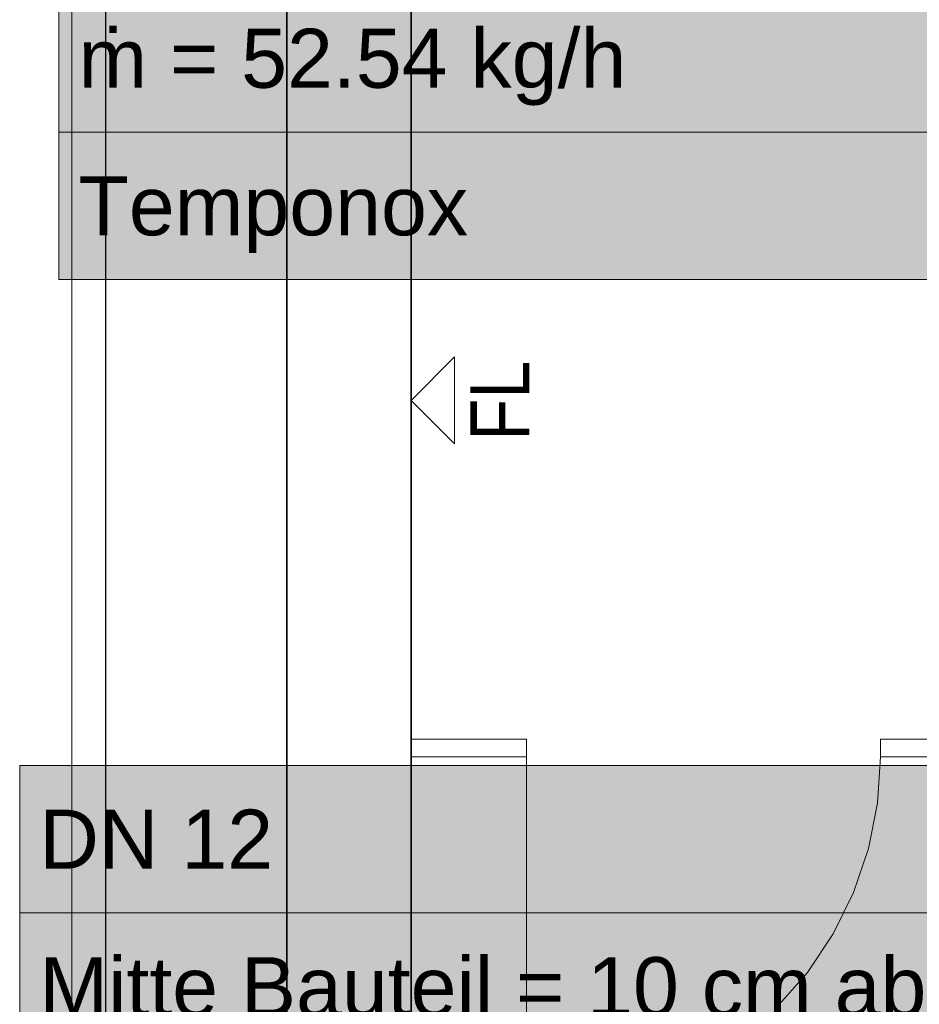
# Model space of a CAD drawing. Extents: x -223 to 557, y -138 to 606.
# Tile 57 of 142: x -68 to -37, y 50 to 83. Entities that reach past the tile are written whole.
import ezdxf
from ezdxf.lldxf.tags import DXFTag

# ---------------------------------------------------------------- set-up
doc = ezdxf.new("R2010")
doc.units = 0
doc.layers.get('0').update_dxf_attribs({"lineweight": 35})
for name, color, linetype, lineweight in [('5_EG-BESTAND', 7, 'Continuous', 25), ('5_EG-NEU', 7, 'Continuous', 25), ('5_EG-WANDFLÄCHENMATERIAL', 7, 'Continuous', 25)]:
    doc.layers.add(name, color=color, linetype=linetype, lineweight=lineweight)
doc.layers.add('H_Vorlauf_Beschriftung_OG', color=1, linetype='Continuous', lineweight=18, true_color=0xff0000)
doc.layers.add('X_Schnittangaben', color=7, linetype='Continuous', lineweight=25, true_color=0xc0c0c0)
doc.styles.get("Standard").update_dxf_attribs({"font": 'arial.ttf'})
tags = doc.linetypes.add('PUNKT2_S9', pattern=[0.0005, 0, -0.0005]).pattern_tags.tags
tags[6:7] = [DXFTag(74, 4), DXFTag(75, 0), DXFTag(340, '0'), DXFTag(46, 1.0), DXFTag(50, 0.0), DXFTag(44, 0.0), DXFTag(45, 0.0)]
tags[4:5] = [DXFTag(74, 4), DXFTag(75, 0), DXFTag(340, '0'), DXFTag(46, 1.0), DXFTag(50, 0.0), DXFTag(44, 0.0), DXFTag(45, 0.0)]
tags = doc.linetypes.add('STRICHPUNKT2', pattern=[12.7, 6.35, -3.175, 0, -3.175]).pattern_tags.tags
tags[10:11] = [DXFTag(74, 4), DXFTag(75, 0), DXFTag(340, '0'), DXFTag(46, 0.0), DXFTag(50, 0.0), DXFTag(44, 0.0), DXFTag(45, 0.0)]
tags[8:9] = [DXFTag(74, 4), DXFTag(75, 0), DXFTag(340, '0'), DXFTag(46, 0.0), DXFTag(50, 0.0), DXFTag(44, 0.0), DXFTag(45, 0.0)]
tags[6:7] = [DXFTag(74, 4), DXFTag(75, 0), DXFTag(340, '0'), DXFTag(46, 0.0), DXFTag(50, 0.0), DXFTag(44, 0.0), DXFTag(45, 0.0)]
tags[4:5] = [DXFTag(74, 4), DXFTag(75, 0), DXFTag(340, '0'), DXFTag(46, 0.0), DXFTag(50, 0.0), DXFTag(44, 0.0), DXFTag(45, 0.0)]

# ---------------------------------------------------------------- blocks, each defined once
blk = doc.blocks.new('Schnitt-A07ALDUJ1N', base_point=(-166.508, -62.505))
at = {"color": 0, "linetype": 'ByBlock', "lineweight": -2, "ltscale": 0.25}
blk.add_line((-64.925, 186.954), (-64.925, -60.638), dxfattribs=at)
blk = doc.blocks.new('Referenz-A07ALDUO1N', base_point=(-167.675, -99.33))
at = {"layer": '5_EG-BESTAND', "color": 0, "linetype": 'PUNKT2_S9', "lineweight": 13, "ltscale": 0.13}
blk.add_line((-66.06, -64.762), (-66.06, 142.568), dxfattribs=at)
at = {"layer": '5_EG-BESTAND', "color": 0, "lineweight": 35}
for p, q in [((-58.778, 142.568), (-58.788, -58.081)), ((-54.567, 98.449), (-54.567, 20.932))]:
    blk.add_line(p, q, dxfattribs=at)
at = {"layer": '5_EG-NEU', "color": 0, "lineweight": 13}
for p, q in [((-54.567, 58.523), (-50.667, 58.523)), ((-50.667, 58.523), (-50.667, 57.923)), ((-38.667, 58.523), (-38.667, 57.923)), ((-38.667, 58.523), (-34.767, 58.523)), ((-54.567, 57.923), (-50.667, 57.923)), ((-50.667, 57.923), (-50.667, 45.923)), ((-38.77, 56.357), (-38.667, 57.923)), ((-38.667, 57.923), (-34.767, 57.923)), ((-39.076, 54.817), (-38.77, 56.357)), ((-39.581, 53.331), (-39.076, 54.817)), ((-40.275, 51.923), (-39.581, 53.331)), ((-41.147, 50.618), (-40.275, 51.923)), ((-42.182, 49.438), (-41.147, 50.618))]:
    blk.add_line(p, q, dxfattribs=at)
at = {"layer": '5_EG-WANDFLÄCHENMATERIAL', "color": 0, "lineweight": 18}
for p, q in [((-54.567, 70.005), (-53.096, 71.476)), ((-53.096, 71.476), (-53.096, 68.534)), ((-54.567, 70.005), (-53.096, 68.534))]:
    blk.add_line(p, q, dxfattribs=at)
at = {"layer": '5_EG-WANDFLÄCHENMATERIAL', "color": 0, "lineweight": 18, "insert": (-52.563, 68.644), "char_height": 2, "attachment_point": 1, "rotation": 89.9961}
blk.add_mtext('{\\W0.83;\\fArial;FL}', dxfattribs=at)
blk = doc.blocks.new('Bauteilbeschriftung-A07ALDX21N', base_point=(-66.505, 74.098))
at = {"color": 0, "linetype": 'ByBlock', "lineweight": -2, "ltscale": 0.18}
blk.add_line((-26.302, 84.098), (-26.302, 102.566), dxfattribs=at)
at = {"color": 0, "lineweight": -2}
for p, q in [((-66.505, 94.098), (-26.302, 94.098)), ((-66.505, 74.098), (-66.505, 94.098)), ((-26.302, 94.098), (-26.302, 74.098)), ((-66.505, 89.098), (-26.302, 89.098)), ((-66.505, 84.098), (-26.302, 84.098)), ((-66.505, 79.098), (-26.302, 79.098)), ((-26.302, 74.098), (-66.505, 74.098))]:
    blk.add_line(p, q, dxfattribs=at)
at = {"color": 7, "linetype": 'ByBlock', "lineweight": -2, "ltscale": 0.18, "true_color": 0xffffff}
for points in [[(-66.505, 74.098), (-26.302, 74.098), (-66.505, 94.098)], [(-26.302, 74.098), (-66.505, 94.098), (-26.302, 94.098)]]:
    blk.add_solid(points, dxfattribs=at)
at = {"color": 0, "linetype": 'ByBlock', "lineweight": -2, "ltscale": 0.18, "char_height": 2, "attachment_point": 1}
for s, insert in [('{\\fArial;DN 12}', (-65.838, 92.598)), ('{\\fArial;Mitte Bauteil = 10 cm ab OKRD}', (-65.838, 87.598)), ('{\\fArial;ṁ = 52.54 kg/h}', (-65.838, 82.598)), ('{\\fArial;Temponox }', (-65.838, 77.598))]:
    blk.add_mtext(s, dxfattribs=dict(at, insert=insert))
blk = doc.blocks.new('Bauteilbeschriftung-A07ALE4E1N', base_point=(-67.829, 37.636))
at = {"color": 0, "linetype": 'ByBlock', "lineweight": -2, "ltscale": 0.18}
blk.add_line((-27.627, 57.636), (-27.627, 62.127), dxfattribs=at)
at = {"color": 0, "lineweight": -2}
for p, q in [((-67.829, 57.636), (-27.627, 57.636)), ((-67.829, 37.636), (-67.829, 57.636)), ((-27.627, 57.636), (-27.627, 37.636)), ((-67.829, 52.636), (-27.627, 52.636)), ((-67.829, 47.636), (-27.627, 47.636)), ((-67.829, 42.636), (-27.627, 42.636)), ((-27.627, 37.636), (-67.829, 37.636))]:
    blk.add_line(p, q, dxfattribs=at)
at = {"color": 7, "linetype": 'ByBlock', "lineweight": -2, "ltscale": 0.18, "true_color": 0xffffff}
for points in [[(-67.829, 37.636), (-27.627, 37.636), (-67.829, 57.636)], [(-27.627, 37.636), (-67.829, 57.636), (-27.627, 57.636)]]:
    blk.add_solid(points, dxfattribs=at)
at = {"color": 0, "linetype": 'ByBlock', "lineweight": -2, "ltscale": 0.18, "char_height": 2, "attachment_point": 1}
for s, insert in [('{\\fArial;DN 12}', (-67.163, 56.136)), ('{\\fArial;Mitte Bauteil = 10 cm ab OKRD}', (-67.163, 51.136)), ('{\\fArial;ṁ = 32.73 kg/h}', (-67.163, 46.136)), ('{\\fArial;Temponox }', (-67.163, 41.136))]:
    blk.add_mtext(s, dxfattribs=dict(at, insert=insert))

msp = doc.modelspace()

# ---------------------------------------------------------------- block references
at = {"color": 251, "lineweight": 25, "ltscale": 0.25, "true_color": 0x585858}
msp.add_blockref('Referenz-A07ALDUO1N', (-167.675, -99.33), dxfattribs=at)
at = {"layer": 'H_Vorlauf_Beschriftung_OG', "ltscale": 0.18}
for name, p in [('Bauteilbeschriftung-A07ALDX21N', (-66.505, 74.098)), ('Bauteilbeschriftung-A07ALE4E1N', (-67.829, 37.636))]:
    msp.add_blockref(name, p, dxfattribs=at)
at = {"layer": 'X_Schnittangaben', "color": 1, "linetype": 'STRICHPUNKT2', "ltscale": 0.25, "true_color": 0xff0000}
msp.add_blockref('Schnitt-A07ALDUJ1N', (-166.508, -62.505), dxfattribs=at)

doc.saveas('drawing.dxf')
